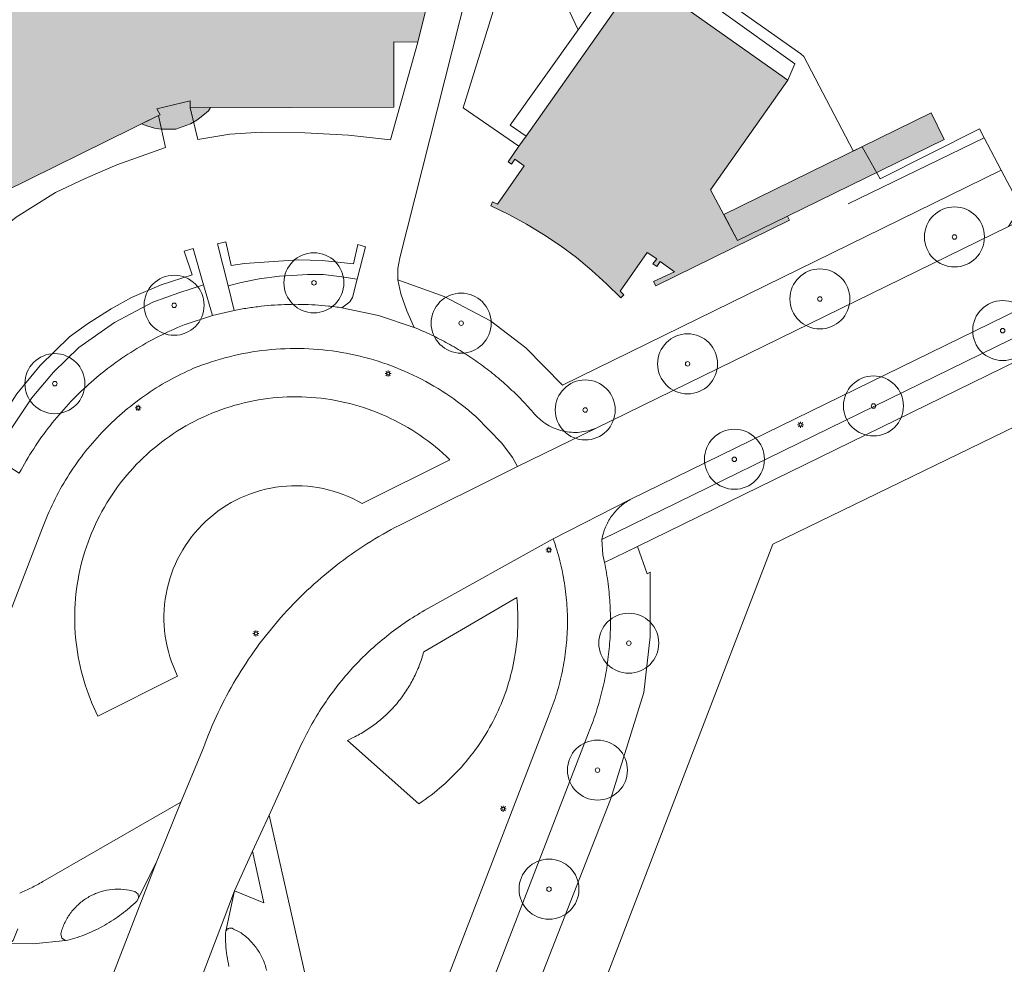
# Model space of a CAD drawing. Header units: metres. Extents: x 187482 to 189800, y 333582 to 335019.
# Tile 111 of 256: x 187781 to 187863, y 334748 to 334826. Entities that reach past the tile are written whole.
import ezdxf

# ---------------------------------------------------------------- set-up
doc = ezdxf.new("R2010")
doc.units = ezdxf.units.M
doc.layers.get('0').update_dxf_attribs({"color": 252, "lineweight": 18})
for name, color, linetype, lineweight in [('B-WE-GR-BOOM-S', 252, 'Continuous', 18), ('B-WE-GR-GROENVOORZIENING-GV', 252, 'Continuous', 18), ('B-WE-GR-HAAG-G', 252, 'GR-HAAG1-SO', 18), ('B-WE-IE-MEUBILAIR-S', 252, 'Continuous', 18), ('B-WE-IE-TERREINAFSCHEIDING_KUNSTMATIG_MUUR-G', 252, 'IE-TERREINAFSCHEIDING_KUNSTMATIG-SO', 18), ('B-WE-OG-BEBOUWING-GV', 252, 'Continuous', 18), ('B-WE-OG-BEBOUWING_LUIFEL-GV', 252, 'Continuous', 18), ('B-WE-OG-TERREIN_BEGROEID-GV', 252, 'Continuous', 18), ('B-WE-OG-TERREIN_ERF-GV', 252, 'Continuous', 18), ('B-WE-VH-GESLOTENVERHARDING_ASFALT-GV', 252, 'Continuous', 18), ('B-WE-VH-OPENVERHARDING_BETONSTRAATSTEEN-GV', 252, 'Continuous', 18), ('B-WE-VH-OPENVERHARDING_STRAATBAKSTEEN-GV', 252, 'Continuous', 18), ('B-WE-VH-OPENVERHARDING_TEGEL-GV', 252, 'Continuous', 18)]:
    doc.layers.add(name, color=color, linetype=linetype, lineweight=lineweight)
doc.layers.add('B-WE-OG-BEBOUWING-V', color=7, linetype='Continuous', lineweight=18, true_color=0xf0f0f0)
doc.linetypes.add('GR-HAAG1-SO', pattern='A,6,[176,NLCS.SHX,S=0.125,R=0,X=0,Y=0],-2', length=8)
doc.linetypes.add('IE-TERREINAFSCHEIDING_KUNSTMATIG-SO', pattern='A,4,[82,NLCS.SHX,S=0.75,R=90,X=0,Y=0],4,-2', length=10)

# ---------------------------------------------------------------- blocks, each defined once
blk = doc.blocks.new('SIE-MEUBILAIR_PAAL_LICHTMAST-SO')
for points in [[(-0.62, 0), (-1, 0)], [(-0.71, 0.71), (-0.44, 0.44)], [(0, 1), (0, 0.62)], [(0.44, 0.44), (0.71, 0.71)], [(1, 0), (0.62, 0)], [(-0.71, -0.71), (-0.44, -0.44)], [(0, -0.62), (0, -1)], [(0.44, -0.44), (0.71, -0.71)]]:
    blk.add_lwpolyline(points)
blk.add_circle((0, 0), 0.5)
blk = doc.blocks.new('SGR-BOOM_GBKN-SO')
at = {"color": 0, "linetype": 'ByBlock', "lineweight": 18}
for radius in [2, 0.15]:
    blk.add_circle((0, 0), radius, dxfattribs=at)

msp = doc.modelspace()

# ---------------------------------------------------------------- hatches: boundary and pattern name
at = {"layer": 'B-WE-OG-BEBOUWING-V'}
h = msp.add_hatch(color=256, dxfattribs=at)
h.dxf.hatch_style = 1
h.paths.add_polyline_path([(187788.882, 334834.834), (187784.963, 334832.915), (187785.552, 334831.706), (187781.534, 334829.724), (187780.336, 334829.133), (187776.654, 334827.318), (187772.507, 334825.273), (187771.725, 334824.887), (187771.115, 334826.108), (187767.191, 334824.185), (187767.599, 334823.32), (187766.446, 334822.389), (187776.34, 334810.57), (187777.43, 334811.482), (187777.671, 334810.965), (187792.786, 334818.419), (187792.913, 334818.482), (187792.641, 334818.965), (187795.425, 334819.649), (187795.412, 334819.069), (187812.398, 334819.125), (187812.383, 334824.562), (187814.398, 334824.534), (187815.721, 334829.913), (187812.346, 334830.772), (187812.336, 334832.443), (187811.646, 334832.439), (187809.235, 334832.424), (187806.296, 334832.406), (187797.247, 334832.352), (187796.17, 334832.346), (187796.14, 334835.54), (187791.775, 334835.51), (187791.756, 334834.545), (187789.298, 334833.978)], flags=17)
h.paths.add_polyline_path([(187797.104, 334819.075), (187795.412, 334819.069), (187795.425, 334819.649), (187792.641, 334818.965), (187792.913, 334818.482), (187792.786, 334818.419), (187791.361, 334817.716), (187791.896, 334817.543), (187792.43, 334817.371), (187793.003, 334817.286), (187793.617, 334817.288), (187794.231, 334817.291), (187794.832, 334817.506), (187795.432, 334817.72), (187795.974, 334818.025), (187796.458, 334818.421), (187796.943, 334818.816)], flags=16)
h = msp.add_hatch(color=256, dxfattribs=at)
h.dxf.hatch_style = 1
h.paths.add_polyline_path([(187831.304, 334803.219), (187831.569, 334803.484), (187831.255, 334803.79), (187833.513, 334807.014), (187834.298, 334806.465), (187833.987, 334806.061), (187834.295, 334805.851), (187834.584, 334806.261), (187835.771, 334805.407), (187834.028, 334804.577), (187834.221, 334804.238), (187845.372, 334809.7), (187845.205, 334810.039), (187841.025, 334807.993), (187838.791, 334812.236), (187845.234, 334821.359), (187832.859, 334830.099), (187823.409, 334816.69), (187822.817, 334815.85), (187821.908, 334814.561), (187822.194, 334814.359), (187822.482, 334814.768), (187823.258, 334814.221), (187821.017, 334811.041), (187820.625, 334811.22), (187820.472, 334810.886), (187821.977, 334810.165), (187823.445, 334809.371), (187824.874, 334808.508), (187826.259, 334807.577), (187827.598, 334806.58), (187828.887, 334805.52), (187830.123, 334804.399)], flags=17)
h = msp.add_hatch(color=256, dxfattribs=at)
h.dxf.hatch_style = 1
h.paths.add_polyline_path([(187839.88, 334810.168), (187841.025, 334807.993), (187845.205, 334810.039), (187858.256, 334816.427), (187857.176, 334818.634)], flags=17)

# ---------------------------------------------------------------- linework, layer by layer
at = {"layer": 'B-WE-GR-GROENVOORZIENING-GV', "flags": 128}
for points in [[(187902.454, 334816.612), (187832.704, 334782.52), (187833.489, 334780.235), (187833.761, 334780.368), (187833.757, 334774.982), (187833.218, 334770.364), (187830.447, 334761.436), (187822.289, 334740.58), (187821.904, 334739.04), (187830.524, 334735.423), (187852.581, 334727.228)], [(187852.263, 334729.276), (187827.223, 334739.133), (187843.962, 334782.715), (187904.901, 334812.283)]]:
    msp.add_lwpolyline(points, dxfattribs=at)
at = {"layer": 'B-WE-GR-HAAG-G', "ltscale": 0.2, "flags": 128}
for points in [[(187822.817, 334815.85), (187818.177, 334819.062), (187827.232, 334848.24)], [(187861.595, 334816.552), (187850.253, 334811.059)]]:
    msp.add_lwpolyline(points, dxfattribs=at)
at = {"layer": 'B-WE-IE-TERREINAFSCHEIDING_KUNSTMATIG_MUUR-G', "ltscale": 0.2}
for points in [[(187799.134, 334794.276, -0.087795), (187805.525, 334794.937)], [(187805.525, 334794.937, -0.087982), (187811.754, 334793.359)], [(187793.359, 334791.457, -0.087896), (187799.134, 334794.276)], [(187811.754, 334793.359, -0.088013), (187817.061, 334789.736)], [(187788.906, 334786.824, -0.088044), (187793.359, 334791.457)], [(187802.996, 334787.513, 0.080115), (187799.624, 334786.571)], [(187806.493, 334787.346, 0.079778), (187802.996, 334787.513)], [(187809.761, 334786.089, 0.079825), (187806.493, 334787.346)], [(187786.318, 334780.943, -0.088146), (187788.906, 334786.824)], [(187799.624, 334786.571, 0.080085), (187796.718, 334784.618)], [(187796.718, 334784.618, 0.079971), (187794.573, 334781.85)], [(187794.573, 334781.85, 0.080229), (187793.408, 334778.549)], [(187785.91, 334774.53, -0.088248), (187786.318, 334780.943)], [(187793.408, 334778.549, 0.079974), (187793.338, 334775.048)], [(187822.715, 334775.761, 0.034098), (187822.636, 334778.255)], [(187822.456, 334773.28, 0.034266), (187822.715, 334775.761)], [(187793.338, 334775.048, 0.079853), (187794.373, 334771.703)], [(187787.732, 334768.368, -0.087947), (187785.91, 334774.53)], [(187814.88, 334773.745, -0.027609), (187814.513, 334772.612)], [(187821.864, 334770.857, 0.033934), (187822.456, 334773.28)], [(187814.513, 334772.612, -0.026246), (187814.027, 334771.524)], [(187814.027, 334771.524, -0.027496), (187813.427, 334770.495)], [(187820.948, 334768.536, 0.033638), (187821.864, 334770.857)], [(187813.427, 334770.495, -0.02752), (187812.721, 334769.535)], [(187812.721, 334769.535, -0.026764), (187811.917, 334768.656)], [(187811.917, 334768.656, -0.02559), (187811.023, 334767.869)], [(187819.727, 334766.361, 0.033567), (187820.948, 334768.536)], [(187811.023, 334767.869, -0.02702), (187810.05, 334767.181)], [(187810.05, 334767.181, -0.02708), (187809.01, 334766.601)], [(187818.222, 334764.371, 0.033506), (187819.727, 334766.361)], [(187816.462, 334762.604, 0.03374), (187818.222, 334764.371)], [(187814.478, 334761.091, 0.033504), (187816.462, 334762.604)]]:
    msp.add_lwpolyline(points, format="xyb", dxfattribs=at)
at = {"layer": 'B-WE-IE-TERREINAFSCHEIDING_KUNSTMATIG_MUUR-G', "ltscale": 0.2, "flags": 128}
for points in [[(187817.061, 334789.736), (187809.761, 334786.089)], [(187822.636, 334778.255), (187814.88, 334773.745)], [(187794.373, 334771.703), (187787.732, 334768.368)], [(187808.528, 334766.352), (187814.478, 334761.091)]]:
    msp.add_lwpolyline(points, dxfattribs=at)
at = {"layer": 'B-WE-OG-BEBOUWING-GV', "flags": 128}
msp.add_lwpolyline([(187776.654, 334827.318), (187772.507, 334825.273), (187771.725, 334824.887), (187771.115, 334826.108), (187767.191, 334824.185), (187767.599, 334823.32), (187766.446, 334822.389), (187776.34, 334810.57), (187777.43, 334811.482), (187777.671, 334810.965), (187792.786, 334818.419), (187792.913, 334818.482), (187792.641, 334818.965), (187795.425, 334819.649), (187795.412, 334819.069), (187812.398, 334819.125), (187812.383, 334824.562), (187814.398, 334824.534), (187815.721, 334829.913)], dxfattribs=at)
msp.add_lwpolyline([(187831.304, 334803.219), (187831.569, 334803.484), (187831.255, 334803.79), (187833.513, 334807.014), (187834.298, 334806.465), (187833.987, 334806.061), (187834.295, 334805.851), (187834.584, 334806.261), (187835.771, 334805.407), (187834.028, 334804.577), (187834.221, 334804.238), (187845.372, 334809.7), (187845.205, 334810.039), (187841.025, 334807.993), (187838.791, 334812.236), (187845.234, 334821.359), (187832.859, 334830.099), (187823.409, 334816.69), (187822.817, 334815.85), (187821.908, 334814.561), (187822.194, 334814.359), (187822.482, 334814.768), (187823.258, 334814.221), (187821.017, 334811.041), (187820.625, 334811.22), (187820.472, 334810.886), (187821.977, 334810.165), (187823.445, 334809.371), (187824.874, 334808.508), (187826.259, 334807.577), (187827.598, 334806.58), (187828.887, 334805.52), (187830.123, 334804.399)], close=True, dxfattribs=at)
at = {"layer": 'B-WE-OG-BEBOUWING_LUIFEL-GV', "flags": 128}
for points in [[(187797.104, 334819.075), (187795.412, 334819.069), (187795.425, 334819.649), (187792.641, 334818.965), (187792.913, 334818.482), (187792.786, 334818.419), (187791.361, 334817.716), (187791.896, 334817.543), (187792.43, 334817.371), (187793.003, 334817.286), (187793.617, 334817.288), (187794.231, 334817.291), (187794.832, 334817.506), (187795.432, 334817.72), (187795.974, 334818.025), (187796.458, 334818.421), (187796.943, 334818.816)], [(187839.88, 334810.168), (187841.025, 334807.993), (187845.205, 334810.039), (187858.256, 334816.427), (187857.176, 334818.634)]]:
    msp.add_lwpolyline(points, close=True, dxfattribs=at)
at = {"layer": 'B-WE-OG-TERREIN_BEGROEID-GV', "flags": 128}
for points in [[(187829.736, 334783.103), (187901.631, 334818.245), (187900.706, 334819.974), (187894.699, 334817.037), (187832.084, 334786.42)], [(187863.014, 334813.867), (187826.452, 334795.941), (187823.395, 334799.053), (187820.438, 334801.31), (187816.584, 334803.339), (187812.717, 334804.719), (187812.981, 334803.569), (187813.483, 334802.133), (187814.078, 334800.768)], [(187829.237, 334792.376), (187863.609, 334809.177), (187864.046, 334809.863), (187864.245, 334810.374), (187864.313, 334810.869), (187864.228, 334811.568), (187863.014, 334813.867)], [(187808.067, 334802.406), (187808.717, 334802.883), (187808.933, 334803.26), (187809.33, 334804.783), (187808.061, 334804.985), (187806.486, 334805.16), (187805.203, 334805.16), (187803.919, 334805.102), (187802.869, 334805.043), (187801.178, 334804.81), (187799.661, 334804.518), (187798.579, 334804.219), (187799.095, 334802.179)], [(187794.909, 334800.971), (187797.275, 334801.746), (187796.533, 334804.326), (187794.475, 334803.638), (187792.317, 334802.879), (187789.108, 334801.188), (187786.133, 334799.088), (187784.033, 334797.046), (187782.225, 334794.888), (187780.767, 334792.729), (187778.966, 334790.012), (187781.179, 334788.636)], [(187809.761, 334786.089), (187817.061, 334789.736)], [(187828.617, 334766.995), (187818.277, 334740.255), (187821.904, 334739.04), (187822.289, 334740.58), (187830.447, 334761.436), (187833.218, 334770.364), (187833.757, 334774.982), (187833.761, 334780.368), (187833.489, 334780.235), (187832.704, 334782.52)], [(187832.704, 334782.52), (187829.952, 334781.175)], [(187822.636, 334778.255), (187814.88, 334773.745)], [(187787.732, 334768.368), (187794.373, 334771.703)], [(187809.01, 334766.601), (187808.528, 334766.352), (187814.478, 334761.091)]]:
    msp.add_lwpolyline(points, dxfattribs=at)
for points in [[(187809.33, 334804.783), (187810.035, 334807.487), (187809.386, 334807.671), (187809.023, 334806.052), (187806.405, 334806.336), (187804.41, 334806.387), (187799.932, 334806.076), (187798.832, 334805.912), (187798.385, 334807.899), (187797.692, 334807.723), (187798.579, 334804.219), (187799.661, 334804.518), (187801.178, 334804.81), (187802.869, 334805.043), (187803.919, 334805.102), (187805.203, 334805.16), (187806.486, 334805.16), (187808.061, 334804.985)], [(187778.966, 334790.012), (187780.767, 334792.729), (187782.225, 334794.888), (187784.033, 334797.046), (187786.133, 334799.088), (187789.108, 334801.188), (187792.317, 334802.879), (187794.475, 334803.638), (187796.533, 334804.326), (187795.667, 334807.339), (187794.927, 334807.108), (187795.574, 334805.152), (187792.987, 334804.321), (187790.533, 334803.252), (187788.829, 334802.309), (187786.851, 334801.061), (187785.369, 334799.99), (187782.925, 334797.597), (187780.981, 334795.238), (187778.4, 334791.263), (187776.717, 334792.217), (187776.396, 334791.609)]]:
    msp.add_lwpolyline(points, close=True, dxfattribs=at)
at = {"layer": 'B-WE-OG-TERREIN_BEGROEID-GV'}
for points in [[(187802.445, 334802.627, -0.01152), (187803.571, 334802.68)], [(187803.571, 334802.68, -0.010644), (187804.698, 334802.684)], [(187804.698, 334802.684, -0.010666), (187805.825, 334802.64)], [(187799.095, 334802.179, -0.011664), (187800.205, 334802.376)], [(187800.205, 334802.376, -0.010671), (187801.322, 334802.526)], [(187801.322, 334802.526, -0.011563), (187802.445, 334802.627)], [(187805.825, 334802.64, -0.011571), (187806.948, 334802.547)], [(187806.948, 334802.547, -0.011547), (187808.067, 334802.406)], [(187792.765, 334799.999, -0.021656), (187794.909, 334800.971)], [(187814.078, 334800.768, -0.015482), (187815.506, 334800.138)], [(187790.714, 334798.843, -0.021495), (187792.765, 334799.999)], [(187815.506, 334800.138, -0.015485), (187816.894, 334799.425)], [(187816.894, 334799.425, -0.014385), (187818.238, 334798.63)], [(187788.771, 334797.512, -0.022021), (187790.714, 334798.843)], [(187818.238, 334798.63, -0.01422), (187819.531, 334797.756)], [(187819.531, 334797.756, -0.015509), (187820.77, 334796.807)], [(187786.953, 334796.017, -0.022089), (187788.771, 334797.512)], [(187820.77, 334796.807, -0.014522), (187821.951, 334795.786)], [(187785.272, 334794.369, -0.021329), (187786.953, 334796.017)], [(187821.951, 334795.786, -0.014945), (187823.068, 334794.696)], [(187805.525, 334794.937, 0.087795), (187799.134, 334794.276)], [(187811.754, 334793.359, 0.087982), (187805.525, 334794.937)], [(187823.068, 334794.696, -0.014955), (187824.119, 334793.542)], [(187783.742, 334792.58, -0.021379), (187785.272, 334794.369)], [(187799.134, 334794.276, 0.087896), (187793.359, 334791.457)], [(187817.061, 334789.736, 0.088013), (187811.754, 334793.359)], [(187824.119, 334793.542, 0.040396), (187824.621, 334793.054)], [(187824.621, 334793.054, 0.041175), (187825.193, 334792.65)], [(187782.374, 334790.664, -0.021924), (187783.742, 334792.58)], [(187825.193, 334792.65, 0.039568), (187825.821, 334792.339)], [(187825.821, 334792.339, 0.038881), (187826.489, 334792.131)], [(187826.489, 334792.131, 0.037762), (187827.182, 334792.029)], [(187827.182, 334792.029, 0.039995), (187827.882, 334792.037)], [(187827.882, 334792.037, 0.040592), (187828.573, 334792.153)], [(187828.573, 334792.153, 0.037471), (187829.237, 334792.376)], [(187793.359, 334791.457, 0.088044), (187788.906, 334786.824)], [(187781.179, 334788.636, -0.022078), (187782.374, 334790.664)], [(187799.624, 334786.571, -0.080115), (187802.996, 334787.513)], [(187802.996, 334787.513, -0.079778), (187806.493, 334787.346)], [(187806.493, 334787.346, -0.079825), (187809.761, 334786.089)], [(187788.906, 334786.824, 0.088146), (187786.318, 334780.943)], [(187796.718, 334784.618, -0.080085), (187799.624, 334786.571)], [(187832.084, 334786.42, 0.030073), (187831.639, 334786.141)], [(187830.856, 334785.442, 0.027058), (187830.529, 334785.031)], [(187831.228, 334785.814, 0.026882), (187830.856, 334785.442)], [(187831.639, 334786.141, 0.027058), (187831.228, 334785.814)], [(187794.573, 334781.85, -0.079971), (187796.718, 334784.618)], [(187830.529, 334785.031, 0.02805), (187830.25, 334784.586)], [(187830.023, 334784.112, 0.027692), (187829.851, 334783.616)], [(187830.25, 334784.586, 0.027241), (187830.023, 334784.112)], [(187829.851, 334783.616, 0.029089), (187829.736, 334783.103)], [(187793.408, 334778.549, -0.080229), (187794.573, 334781.85)], [(187786.318, 334780.943, 0.088248), (187785.91, 334774.53)], [(187829.952, 334781.175, -0.019115), (187830.246, 334779.393)], [(187830.246, 334779.393, -0.018304), (187830.409, 334777.595)], [(187793.338, 334775.048, -0.079974), (187793.408, 334778.549)], [(187822.715, 334775.761, 0.034098), (187822.636, 334778.255)], [(187830.409, 334777.595, -0.018821), (187830.439, 334775.789)], [(187822.456, 334773.28, 0.034266), (187822.715, 334775.761)], [(187830.439, 334775.789, -0.018275), (187830.336, 334773.986)], [(187794.373, 334771.703, -0.079853), (187793.338, 334775.048)], [(187785.91, 334774.53, 0.087947), (187787.732, 334768.368)], [(187830.336, 334773.986, -0.01833), (187830.101, 334772.195)], [(187814.88, 334773.745, -0.027609), (187814.513, 334772.612)], [(187821.864, 334770.857, 0.033934), (187822.456, 334773.28)], [(187814.513, 334772.612, -0.026246), (187814.027, 334771.524)], [(187814.027, 334771.524, -0.027496), (187813.427, 334770.495)], [(187830.101, 334772.195, -0.018569), (187829.734, 334770.427)], [(187820.948, 334768.536, 0.033638), (187821.864, 334770.857)], [(187813.427, 334770.495, -0.02752), (187812.721, 334769.535)], [(187829.734, 334770.427, -0.018937), (187829.239, 334768.69)], [(187812.721, 334769.535, -0.026764), (187811.917, 334768.656)], [(187811.917, 334768.656, -0.02559), (187811.023, 334767.869)], [(187819.727, 334766.361, 0.033567), (187820.948, 334768.536)], [(187829.239, 334768.69, -0.018737), (187828.617, 334766.995)], [(187811.023, 334767.869, -0.02702), (187810.05, 334767.181)], [(187810.05, 334767.181, -0.02708), (187809.01, 334766.601)], [(187818.222, 334764.371, 0.033506), (187819.727, 334766.361)], [(187816.462, 334762.604, 0.03374), (187818.222, 334764.371)], [(187814.478, 334761.091, 0.033504), (187816.462, 334762.604)]]:
    msp.add_lwpolyline(points, format="xyb", dxfattribs=at)
at = {"layer": 'B-WE-OG-TERREIN_ERF-GV', "flags": 128}
for points in [[(187839.675, 334827.123), (187845.811, 334822.717), (187845.234, 334821.359), (187838.791, 334812.236), (187841.025, 334807.993), (187845.205, 334810.039), (187845.372, 334809.7), (187834.221, 334804.238), (187834.028, 334804.577), (187835.771, 334805.407), (187834.584, 334806.261), (187834.295, 334805.851), (187833.987, 334806.061), (187834.298, 334806.465), (187833.513, 334807.014), (187831.255, 334803.79), (187831.569, 334803.484), (187831.304, 334803.219), (187830.123, 334804.399), (187828.887, 334805.52), (187827.598, 334806.58), (187826.259, 334807.577), (187824.874, 334808.508), (187823.445, 334809.371), (187821.977, 334810.165), (187820.472, 334810.886), (187820.625, 334811.22), (187821.017, 334811.041), (187823.258, 334814.221), (187822.482, 334814.768), (187822.194, 334814.359), (187821.908, 334814.561), (187822.817, 334815.85), (187818.177, 334819.062), (187827.232, 334848.24)], [(187880.269, 334834.199), (187827.232, 334848.24), (187818.177, 334819.062), (187822.817, 334815.85), (187823.409, 334816.69), (187822.07, 334817.623), (187827.757, 334825.563), (187824.05, 334833.398), (187831.549, 334837.076), (187829.964, 334840.719), (187836.753, 334844.166), (187839.811, 334838.453), (187846.445, 334841.896), (187849.447, 334836.051), (187856.089, 334839.409), (187859.049, 334833.693), (187865.703, 334837.063)], [(187822.85, 334846.018), (187812.876, 334806.552), (187812.712, 334805.679), (187812.717, 334804.719), (187816.584, 334803.339), (187820.438, 334801.31), (187823.395, 334799.053), (187826.452, 334795.941), (187863.014, 334813.867), (187861.595, 334816.552), (187861.187, 334817.306), (187852.922, 334813.134), (187851.415, 334815.814), (187850.681, 334815.488), (187846.544, 334823.332), (187846.312, 334823.565), (187840.185, 334827.866)], [(187904.901, 334812.283), (187843.962, 334782.715), (187827.223, 334739.133), (187852.263, 334729.276)]]:
    msp.add_lwpolyline(points, dxfattribs=at)
for points in [[(187840.185, 334827.866), (187840.356, 334828.116), (187839.072, 334829.091), (187838.757, 334828.716), (187838.181, 334828.031), (187832.486, 334832.165), (187827.757, 334825.563), (187822.07, 334817.623), (187823.409, 334816.69), (187832.859, 334830.099), (187845.234, 334821.359), (187845.811, 334822.717), (187839.675, 334827.123)], [(187814.398, 334824.534), (187812.383, 334824.562), (187812.398, 334819.125), (187795.412, 334819.069), (187796.044, 334816.427), (187798.735, 334816.854), (187801.328, 334817.024), (187804.965, 334816.963), (187808.624, 334816.767), (187812.12, 334816.404)], [(187792.786, 334818.419), (187777.671, 334810.965), (187777.43, 334811.482), (187776.34, 334810.57), (187775.251, 334809.658), (187775.702, 334809.337), (187765.386, 334796.058), (187767.987, 334794.893), (187769.666, 334797.899), (187771.039, 334799.935), (187772.588, 334801.987), (187774.337, 334803.967), (187776.631, 334806.273), (187778.939, 334808.372), (187780.916, 334809.941), (187784.196, 334812.014), (187786.661, 334813.172), (187789.307, 334814.3), (187793.361, 334815.765)]]:
    msp.add_lwpolyline(points, close=True, dxfattribs=at)
at = {"layer": 'B-WE-VH-GESLOTENVERHARDING_ASFALT-GV', "flags": 128}
for points in [[(187814.968, 334777.203), (187825.673, 334783.148), (187832.084, 334786.42), (187894.699, 334817.037), (187891.712, 334822.913), (187885.564, 334819.908), (187881.862, 334818.098), (187870.385, 334812.488), (187863.609, 334809.177), (187829.237, 334792.376), (187822.694, 334789.169), (187812.877, 334784.304)], [(187785.208, 334749.71), (187785.04, 334749.705), (187782.344, 334749.414), (187780.369, 334749.446), (187780.128, 334749.45), (187778.602, 334749.954), (187772.678, 334751.666), (187762.764, 334754.838), (187757.73, 334756.401), (187748.084, 334759.885), (187740.436, 334762.792), (187729.269, 334767.068), (187716.104, 334772.292), (187714.126, 334773.123), (187704.718, 334776.759), (187702.579, 334770.419), (187712.094, 334766.699)], [(187796.519, 334765.757), (187794.649, 334761.213), (187793.403, 334758.202), (187792.649, 334756.296), (187791.841, 334754.218), (187791.556, 334753.486), (187786.521, 334740.537), (187793.083, 334738.028), (187798.258, 334751.567), (187798.641, 334752.571), (187799.123, 334753.831), (187800.614, 334757.145)], [(187800.614, 334757.145), (187802.011, 334760.122), (187804.706, 334766.066)], [(187790.791, 334753.769), (187791.071, 334753.558), (187791.118, 334753.211), (187792.649, 334756.296), (187793.403, 334758.202), (187794.649, 334761.213), (187783.131, 334754.6)], [(187805.014, 334746.711), (187802.011, 334760.122), (187800.614, 334757.145)], [(187800.614, 334757.145), (187801.567, 334752.838), (187799.123, 334753.831), (187798.385, 334750.472)], [(187782.346, 334730.314), (187786.521, 334740.537), (187791.556, 334753.486), (187791.841, 334754.218), (187792.649, 334756.296), (187791.118, 334753.211), (187790.97, 334752.981)], [(187798.348, 334750.302), (187798.385, 334750.472), (187799.123, 334753.831), (187798.641, 334752.571), (187798.258, 334751.567), (187793.083, 334738.028), (187788.511, 334726.066), (187787.66, 334723.839), (187789.626, 334727.22), (187789.796, 334727.452)], [(187781.049, 334750.665), (187780.669, 334749.707), (187780.369, 334749.446), (187782.344, 334749.414), (187785.04, 334749.705), (187784.733, 334749.89), (187784.646, 334750.238), (187784.725, 334750.573)], [(187799.035, 334750.646), (187799.551, 334750.397)]]:
    msp.add_lwpolyline(points, dxfattribs=at)
at = {"layer": 'B-WE-VH-GESLOTENVERHARDING_ASFALT-GV'}
for points in [[(187812.877, 334784.304, 0.023374), (187810.136, 334782.726)], [(187810.136, 334782.726, 0.023421), (187807.554, 334780.901)], [(187807.554, 334780.901, 0.023318), (187805.152, 334778.843)], [(187805.152, 334778.843, 0.02325), (187802.952, 334776.571)], [(187802.952, 334776.571, 0.023357), (187800.973, 334774.104)], [(187813.339, 334776.183, -0.018476), (187814.968, 334777.203)], [(187811.792, 334775.042, -0.019243), (187813.339, 334776.183)], [(187810.337, 334773.786, -0.019526), (187811.792, 334775.042)], [(187800.973, 334774.104, 0.023675), (187799.231, 334771.464)], [(187808.981, 334772.423, -0.018758), (187810.337, 334773.786)], [(187807.733, 334770.961, -0.019185), (187808.981, 334772.423)], [(187799.231, 334771.464, 0.023195), (187797.742, 334768.674)], [(187806.601, 334769.408, -0.019052), (187807.733, 334770.961)], [(187805.59, 334767.773, -0.018914), (187806.601, 334769.408)], [(187797.742, 334768.674, 0.02308), (187796.519, 334765.757)], [(187804.706, 334766.066, -0.018849), (187805.59, 334767.773)], [(187783.131, 334754.6, -0.016175), (187782.186, 334754.086)], [(187782.186, 334754.086, -0.01622), (187781.209, 334753.634)], [(187787.109, 334753.403, -0.046482), (187787.985, 334753.762)], [(187787.985, 334753.762, -0.047421), (187788.914, 334753.946)], [(187788.914, 334753.946, -0.048572), (187789.861, 334753.948)], [(187789.861, 334753.948, -0.048255), (187790.791, 334753.769)], [(187785.641, 334752.221, -0.048529), (187786.318, 334752.883)], [(187786.318, 334752.883, -0.048051), (187787.109, 334753.403)], [(187790.97, 334752.981, -0.016067), (187790.353, 334752.415)], [(187785.103, 334751.441, -0.048592), (187785.641, 334752.221)], [(187789.701, 334751.89, -0.016526), (187789.016, 334751.408)], [(187790.353, 334752.415, -0.016229), (187789.701, 334751.89)], [(187784.725, 334750.573, -0.048265), (187785.103, 334751.441)], [(187788.301, 334750.971, -0.016575), (187787.56, 334750.581)], [(187789.016, 334751.408, -0.015557), (187788.301, 334750.971)], [(187786.795, 334750.24, -0.015521), (187786.01, 334749.95)], [(187787.56, 334750.581, -0.014426), (187786.795, 334750.24)], [(187798.38, 334749.368, -0.017111), (187798.348, 334750.302)], [(187798.385, 334750.472, -0.060495), (187798.434, 334750.555)], [(187798.434, 334750.555, -0.058773), (187798.5, 334750.625)], [(187798.5, 334750.625, -0.052201), (187798.579, 334750.679)], [(187798.579, 334750.679, -0.055764), (187798.669, 334750.714)], [(187798.669, 334750.714, -0.063334), (187798.764, 334750.728)], [(187798.764, 334750.728, -0.051809), (187798.86, 334750.721)], [(187798.86, 334750.721, -0.059708), (187798.952, 334750.693)], [(187798.952, 334750.693, -0.061112), (187799.035, 334750.646)], [(187799.551, 334750.397, -0.048284), (187800.331, 334749.767)], [(187786.01, 334749.95, -0.017391), (187785.208, 334749.71)], [(187798.48, 334748.438, -0.017236), (187798.38, 334749.368)], [(187800.331, 334749.767, -0.047335), (187800.978, 334749.003)], [(187800.978, 334749.003, -0.048267), (187801.472, 334748.131)], [(187798.648, 334747.518, -0.017214), (187798.48, 334748.438)], [(187801.472, 334748.131, -0.047348), (187801.793, 334747.182)]]:
    msp.add_lwpolyline(points, format="xyb", dxfattribs=at)
at = {"layer": 'B-WE-VH-OPENVERHARDING_BETONSTRAATSTEEN-GV', "flags": 128}
for points in [[(187780.981, 334795.238), (187782.925, 334797.597), (187785.369, 334799.99), (187786.851, 334801.061), (187788.829, 334802.309), (187790.533, 334803.252), (187792.987, 334804.321), (187795.574, 334805.152), (187794.927, 334807.108), (187795.667, 334807.339), (187796.533, 334804.326), (187797.275, 334801.746), (187799.095, 334802.179), (187798.579, 334804.219), (187797.692, 334807.723), (187798.385, 334807.899), (187798.832, 334805.912), (187799.932, 334806.076), (187804.41, 334806.387), (187806.405, 334806.336), (187809.023, 334806.052), (187809.386, 334807.671), (187810.035, 334807.487), (187809.33, 334804.783), (187808.933, 334803.26), (187808.717, 334802.883), (187808.067, 334802.406), (187811.121, 334801.766), (187814.078, 334800.768), (187813.483, 334802.133), (187812.981, 334803.569), (187812.717, 334804.719), (187812.712, 334805.679), (187812.876, 334806.552), (187822.85, 334846.018)], [(187824.05, 334833.398), (187827.757, 334825.563), (187832.486, 334832.165)], [(187815.721, 334829.913), (187814.398, 334824.534), (187812.12, 334816.404), (187808.624, 334816.767), (187804.965, 334816.963), (187801.328, 334817.024), (187798.735, 334816.854), (187796.044, 334816.427), (187795.412, 334819.069), (187795.425, 334819.649), (187792.641, 334818.965), (187792.913, 334818.482), (187792.786, 334818.419), (187793.361, 334815.765), (187789.307, 334814.3), (187786.661, 334813.172), (187784.196, 334812.014), (187780.916, 334809.941)], [(187840.185, 334827.866), (187846.312, 334823.565), (187846.544, 334823.332), (187850.681, 334815.488), (187851.415, 334815.814), (187852.922, 334813.134), (187861.187, 334817.306), (187861.595, 334816.552), (187863.014, 334813.867), (187864.228, 334811.568)], [(187799.095, 334802.179), (187797.275, 334801.746), (187794.909, 334800.971)], [(187814.078, 334800.768), (187811.121, 334801.766), (187808.067, 334802.406)], [(187819.228, 334793.346), (187821.386, 334791.109), (187822.282, 334789.92), (187822.694, 334789.169), (187829.237, 334792.376)], [(187832.084, 334786.42), (187825.673, 334783.148)], [(187772.671, 334756.993), (187783.12, 334784.076)], [(187829.952, 334781.175), (187829.818, 334781.816), (187829.736, 334783.103)], [(187825.246, 334768.295), (187814.48, 334740.374)], [(187817.187, 334736.041), (187817.165, 334737.145), (187817.483, 334738.202), (187818.277, 334740.255), (187828.617, 334766.995)], [(187790.97, 334752.981), (187791.118, 334753.211), (187791.071, 334753.558), (187790.791, 334753.769)], [(187784.725, 334750.573), (187784.646, 334750.238), (187784.733, 334749.89), (187785.04, 334749.705), (187785.208, 334749.71)], [(187798.385, 334750.472), (187798.348, 334750.302)], [(187799.551, 334750.397), (187799.035, 334750.646)]]:
    msp.add_lwpolyline(points, dxfattribs=at)
at = {"layer": 'B-WE-VH-OPENVERHARDING_BETONSTRAATSTEEN-GV'}
for points in [[(187803.571, 334802.68, 0.01152), (187802.445, 334802.627)], [(187804.698, 334802.684, 0.010644), (187803.571, 334802.68)], [(187805.825, 334802.64, 0.010666), (187804.698, 334802.684)], [(187800.205, 334802.376, 0.011664), (187799.095, 334802.179)], [(187801.322, 334802.526, 0.010671), (187800.205, 334802.376)], [(187802.445, 334802.627, 0.011563), (187801.322, 334802.526)], [(187806.948, 334802.547, 0.011571), (187805.825, 334802.64)], [(187808.067, 334802.406, 0.011547), (187806.948, 334802.547)], [(187794.909, 334800.971, 0.021656), (187792.765, 334799.999)], [(187815.506, 334800.138, 0.015482), (187814.078, 334800.768)], [(187792.765, 334799.999, 0.021495), (187790.714, 334798.843)], [(187816.894, 334799.425, 0.015485), (187815.506, 334800.138)], [(187818.238, 334798.63, 0.014385), (187816.894, 334799.425)], [(187790.714, 334798.843, 0.022021), (187788.771, 334797.512)], [(187798.69, 334798.328, -0.034638), (187801.779, 334798.877)], [(187801.779, 334798.877, -0.034461), (187804.914, 334798.995)], [(187804.914, 334798.995, -0.034927), (187808.035, 334798.682)], [(187808.035, 334798.682, -0.034711), (187811.084, 334797.942)], [(187819.531, 334797.756, 0.01422), (187818.238, 334798.63)], [(187795.706, 334797.36, -0.034272), (187798.69, 334798.328)], [(187811.084, 334797.942, -0.034632), (187814.002, 334796.791)], [(187820.77, 334796.807, 0.015509), (187819.531, 334797.756)], [(187788.771, 334797.512, 0.022089), (187786.953, 334796.017)], [(187793.599, 334796.319, -0.024931), (187795.706, 334797.36)], [(187791.608, 334795.071, -0.025036), (187793.599, 334796.319)], [(187814.002, 334796.791, -0.034242), (187816.734, 334795.249)], [(187821.951, 334795.786, 0.014522), (187820.77, 334796.807)], [(187786.953, 334796.017, 0.021329), (187785.272, 334794.369)], [(187823.068, 334794.696, 0.014945), (187821.951, 334795.786)], [(187789.753, 334793.628, -0.024929), (187791.608, 334795.071)], [(187816.734, 334795.249, -0.034303), (187819.228, 334793.346)], [(187824.119, 334793.542, 0.014955), (187823.068, 334794.696)], [(187785.272, 334794.369, 0.021379), (187783.742, 334792.58)], [(187788.053, 334792.006, -0.0253), (187789.753, 334793.628)], [(187824.621, 334793.054, -0.040396), (187824.119, 334793.542)], [(187825.193, 334792.65, -0.041175), (187824.621, 334793.054)], [(187783.742, 334792.58, 0.021924), (187782.374, 334790.664)], [(187786.525, 334790.221, -0.025019), (187788.053, 334792.006)], [(187825.821, 334792.339, -0.039568), (187825.193, 334792.65)], [(187826.489, 334792.131, -0.038881), (187825.821, 334792.339)], [(187827.182, 334792.029, -0.037762), (187826.489, 334792.131)], [(187827.882, 334792.037, -0.039995), (187827.182, 334792.029)], [(187828.573, 334792.153, -0.040592), (187827.882, 334792.037)], [(187829.237, 334792.376, -0.037471), (187828.573, 334792.153)], [(187782.374, 334790.664, 0.022078), (187781.179, 334788.636)], [(187785.185, 334788.291, -0.025034), (187786.525, 334790.221)], [(187784.046, 334786.236, -0.025713), (187785.185, 334788.291)], [(187831.639, 334786.141, -0.030073), (187832.084, 334786.42)], [(187783.12, 334784.076, -0.024807), (187784.046, 334786.236)], [(187830.529, 334785.031, -0.027058), (187830.856, 334785.442)], [(187830.856, 334785.442, -0.026882), (187831.228, 334785.814)], [(187831.228, 334785.814, -0.027058), (187831.639, 334786.141)], [(187830.25, 334784.586, -0.02805), (187830.529, 334785.031)], [(187829.851, 334783.616, -0.027692), (187830.023, 334784.112)], [(187830.023, 334784.112, -0.027241), (187830.25, 334784.586)], [(187825.673, 334783.148, -0.023293), (187826.225, 334781.33)], [(187829.736, 334783.103, -0.029089), (187829.851, 334783.616)], [(187826.225, 334781.33, -0.023546), (187826.607, 334779.47)], [(187830.246, 334779.393, 0.019115), (187829.952, 334781.175)], [(187826.607, 334779.47, -0.022777), (187826.816, 334777.581)], [(187830.409, 334777.595, 0.018304), (187830.246, 334779.393)], [(187826.816, 334777.581, -0.022646), (187826.849, 334775.682)], [(187830.439, 334775.789, 0.018821), (187830.409, 334777.595)], [(187826.849, 334775.682, -0.023207), (187826.707, 334773.787)], [(187830.336, 334773.986, 0.018275), (187830.439, 334775.789)], [(187830.101, 334772.195, 0.01833), (187830.336, 334773.986)], [(187826.707, 334773.787, -0.022933), (187826.39, 334771.914)], [(187826.39, 334771.914, -0.022989), (187825.902, 334770.078)], [(187829.734, 334770.427, 0.018569), (187830.101, 334772.195)], [(187825.902, 334770.078, -0.023474), (187825.246, 334768.295)], [(187829.239, 334768.69, 0.018937), (187829.734, 334770.427)], [(187828.617, 334766.995, 0.018737), (187829.239, 334768.69)], [(187787.985, 334753.762, 0.046482), (187787.109, 334753.403)], [(187788.914, 334753.946, 0.047421), (187787.985, 334753.762)], [(187789.861, 334753.948, 0.048572), (187788.914, 334753.946)], [(187790.791, 334753.769, 0.048255), (187789.861, 334753.948)], [(187786.318, 334752.883, 0.048529), (187785.641, 334752.221)], [(187787.109, 334753.403, 0.048051), (187786.318, 334752.883)], [(187790.353, 334752.415, 0.016067), (187790.97, 334752.981)], [(187785.641, 334752.221, 0.048592), (187785.103, 334751.441)], [(187789.016, 334751.408, 0.016526), (187789.701, 334751.89)], [(187789.701, 334751.89, 0.016229), (187790.353, 334752.415)], [(187785.103, 334751.441, 0.048265), (187784.725, 334750.573)], [(187787.56, 334750.581, 0.016575), (187788.301, 334750.971)], [(187788.301, 334750.971, 0.015557), (187789.016, 334751.408)], [(187786.01, 334749.95, 0.015521), (187786.795, 334750.24)], [(187786.795, 334750.24, 0.014426), (187787.56, 334750.581)], [(187798.348, 334750.302, 0.017111), (187798.38, 334749.368)], [(187798.434, 334750.555, 0.060495), (187798.385, 334750.472)], [(187798.5, 334750.625, 0.058773), (187798.434, 334750.555)], [(187798.579, 334750.679, 0.052201), (187798.5, 334750.625)], [(187798.669, 334750.714, 0.055764), (187798.579, 334750.679)], [(187798.764, 334750.728, 0.063334), (187798.669, 334750.714)], [(187798.86, 334750.721, 0.051809), (187798.764, 334750.728)], [(187798.952, 334750.693, 0.059708), (187798.86, 334750.721)], [(187799.035, 334750.646, 0.061112), (187798.952, 334750.693)], [(187800.331, 334749.767, 0.048284), (187799.551, 334750.397)], [(187785.208, 334749.71, 0.017391), (187786.01, 334749.95)], [(187798.38, 334749.368, 0.017236), (187798.48, 334748.438)], [(187800.978, 334749.003, 0.047335), (187800.331, 334749.767)], [(187801.472, 334748.131, 0.048267), (187800.978, 334749.003)], [(187798.48, 334748.438, 0.017214), (187798.648, 334747.518)], [(187801.793, 334747.182, 0.047348), (187801.472, 334748.131)]]:
    msp.add_lwpolyline(points, format="xyb", dxfattribs=at)
at = {"layer": 'B-WE-VH-OPENVERHARDING_STRAATBAKSTEEN-GV'}
for points in [[(187801.779, 334798.877, 0.034638), (187798.69, 334798.328)], [(187804.914, 334798.995, 0.034461), (187801.779, 334798.877)], [(187808.035, 334798.682, 0.034927), (187804.914, 334798.995)], [(187811.084, 334797.942, 0.034711), (187808.035, 334798.682)], [(187798.69, 334798.328, 0.034272), (187795.706, 334797.36)], [(187814.002, 334796.791, 0.034632), (187811.084, 334797.942)], [(187795.706, 334797.36, 0.024931), (187793.599, 334796.319)], [(187793.599, 334796.319, 0.025036), (187791.608, 334795.071)], [(187816.734, 334795.249, 0.034242), (187814.002, 334796.791)], [(187791.608, 334795.071, 0.024929), (187789.753, 334793.628)], [(187799.134, 334794.276, -0.087795), (187805.525, 334794.937)], [(187805.525, 334794.937, -0.087982), (187811.754, 334793.359)], [(187819.228, 334793.346, 0.034303), (187816.734, 334795.249)], [(187789.753, 334793.628, 0.0253), (187788.053, 334792.006)], [(187793.359, 334791.457, -0.087896), (187799.134, 334794.276)], [(187811.754, 334793.359, -0.088013), (187817.061, 334789.736)], [(187788.053, 334792.006, 0.025019), (187786.525, 334790.221)], [(187788.906, 334786.824, -0.088044), (187793.359, 334791.457)], [(187786.525, 334790.221, 0.025034), (187785.185, 334788.291)], [(187785.185, 334788.291, 0.025713), (187784.046, 334786.236)], [(187802.996, 334787.513, 0.080115), (187799.624, 334786.571)], [(187806.493, 334787.346, 0.079778), (187802.996, 334787.513)], [(187809.761, 334786.089, 0.079825), (187806.493, 334787.346)], [(187786.318, 334780.943, -0.088146), (187788.906, 334786.824)], [(187799.624, 334786.571, 0.080085), (187796.718, 334784.618)], [(187784.046, 334786.236, 0.024807), (187783.12, 334784.076)], [(187796.718, 334784.618, 0.079971), (187794.573, 334781.85)], [(187810.136, 334782.726, -0.023374), (187812.877, 334784.304)], [(187826.225, 334781.33, 0.023293), (187825.673, 334783.148)], [(187807.554, 334780.901, -0.023421), (187810.136, 334782.726)], [(187794.573, 334781.85, 0.080229), (187793.408, 334778.549)], [(187826.607, 334779.47, 0.023546), (187826.225, 334781.33)], [(187785.91, 334774.53, -0.088248), (187786.318, 334780.943)], [(187805.152, 334778.843, -0.023318), (187807.554, 334780.901)], [(187826.816, 334777.581, 0.022777), (187826.607, 334779.47)], [(187793.408, 334778.549, 0.079974), (187793.338, 334775.048)], [(187802.952, 334776.571, -0.02325), (187805.152, 334778.843)], [(187822.636, 334778.255, -0.034098), (187822.715, 334775.761)], [(187826.849, 334775.682, 0.022646), (187826.816, 334777.581)], [(187800.973, 334774.104, -0.023357), (187802.952, 334776.571)], [(187814.968, 334777.203, 0.018476), (187813.339, 334776.183)], [(187813.339, 334776.183, 0.019243), (187811.792, 334775.042)], [(187822.715, 334775.761, -0.034266), (187822.456, 334773.28)], [(187826.707, 334773.787, 0.023207), (187826.849, 334775.682)], [(187793.338, 334775.048, 0.079853), (187794.373, 334771.703)], [(187811.792, 334775.042, 0.019526), (187810.337, 334773.786)], [(187787.732, 334768.368, -0.087947), (187785.91, 334774.53)], [(187799.231, 334771.464, -0.023675), (187800.973, 334774.104)], [(187810.337, 334773.786, 0.018758), (187808.981, 334772.423)], [(187814.513, 334772.612, 0.027609), (187814.88, 334773.745)], [(187822.456, 334773.28, -0.033934), (187821.864, 334770.857)], [(187826.39, 334771.914, 0.022933), (187826.707, 334773.787)], [(187808.981, 334772.423, 0.019185), (187807.733, 334770.961)], [(187814.027, 334771.524, 0.026246), (187814.513, 334772.612)], [(187813.427, 334770.495, 0.027496), (187814.027, 334771.524)], [(187825.902, 334770.078, 0.022989), (187826.39, 334771.914)], [(187797.742, 334768.674, -0.023195), (187799.231, 334771.464)], [(187807.733, 334770.961, 0.019052), (187806.601, 334769.408)], [(187821.864, 334770.857, -0.033638), (187820.948, 334768.536)], [(187812.721, 334769.535, 0.02752), (187813.427, 334770.495)], [(187825.246, 334768.295, 0.023474), (187825.902, 334770.078)], [(187806.601, 334769.408, 0.018914), (187805.59, 334767.773)], [(187811.917, 334768.656, 0.026764), (187812.721, 334769.535)], [(187796.519, 334765.757, -0.02308), (187797.742, 334768.674)], [(187811.023, 334767.869, 0.02559), (187811.917, 334768.656)], [(187820.948, 334768.536, -0.033567), (187819.727, 334766.361)], [(187805.59, 334767.773, 0.018849), (187804.706, 334766.066)], [(187810.05, 334767.181, 0.02702), (187811.023, 334767.869)], [(187809.01, 334766.601, 0.02708), (187810.05, 334767.181)], [(187819.727, 334766.361, -0.033506), (187818.222, 334764.371)], [(187818.222, 334764.371, -0.03374), (187816.462, 334762.604)], [(187816.462, 334762.604, -0.033504), (187814.478, 334761.091)], [(187782.186, 334754.086, 0.016175), (187783.131, 334754.6)], [(187781.209, 334753.634, 0.01622), (187782.186, 334754.086)]]:
    msp.add_lwpolyline(points, format="xyb", dxfattribs=at)
at = {"layer": 'B-WE-VH-OPENVERHARDING_STRAATBAKSTEEN-GV', "flags": 128}
for points in [[(187812.877, 334784.304), (187822.694, 334789.169), (187822.282, 334789.92), (187821.386, 334791.109), (187819.228, 334793.346)], [(187817.061, 334789.736), (187809.761, 334786.089)], [(187783.12, 334784.076), (187772.671, 334756.993)], [(187825.673, 334783.148), (187814.968, 334777.203)], [(187814.88, 334773.745), (187822.636, 334778.255)], [(187794.373, 334771.703), (187787.732, 334768.368)], [(187814.48, 334740.374), (187825.246, 334768.295)], [(187814.478, 334761.091), (187808.528, 334766.352), (187809.01, 334766.601)], [(187783.131, 334754.6), (187794.649, 334761.213), (187796.519, 334765.757)], [(187804.706, 334766.066), (187802.011, 334760.122), (187805.014, 334746.711)]]:
    msp.add_lwpolyline(points, dxfattribs=at)
msp.add_lwpolyline([(187799.123, 334753.831), (187801.567, 334752.838), (187800.614, 334757.145)], close=True, dxfattribs=at)
at = {"layer": 'B-WE-VH-OPENVERHARDING_TEGEL-GV', "flags": 128}
msp.add_lwpolyline([(187832.704, 334782.52), (187902.454, 334816.612), (187903.909, 334817.323), (187905.761, 334818.228), (187904.983, 334819.884), (187903.143, 334818.985), (187901.631, 334818.245), (187829.736, 334783.103), (187829.818, 334781.816), (187829.952, 334781.175)], close=True, dxfattribs=at)

# ---------------------------------------------------------------- block references
at = {"layer": 'B-WE-GR-BOOM-S', "xscale": 1.25, "yscale": 1.25, "zscale": 1.25}
for p in [(187859.11, 334808.3), (187805.73, 334804.48), (187847.895, 334803.137), (187794.08, 334802.61), (187818, 334801.12), (187863.13, 334800.5), (187836.87, 334797.73), (187784.14, 334796.08), (187828.34, 334793.89), (187852.36, 334794.22), (187840.77, 334789.78), (187831.97, 334774.46), (187829.36, 334763.89), (187825.32, 334753.97)]:
    msp.add_blockref('SGR-BOOM_GBKN-SO', p, dxfattribs=at)
at = {"layer": 'B-WE-IE-MEUBILAIR-S', "xscale": 0.25, "yscale": 0.25, "zscale": 0.25}
for p in [(187811.911, 334796.922), (187791.082, 334794.058), (187846.284, 334792.66), (187825.309, 334782.228), (187800.9, 334775.274), (187821.508, 334760.666)]:
    msp.add_blockref('SIE-MEUBILAIR_PAAL_LICHTMAST-SO', p, dxfattribs=at)

doc.saveas('drawing.dxf')
